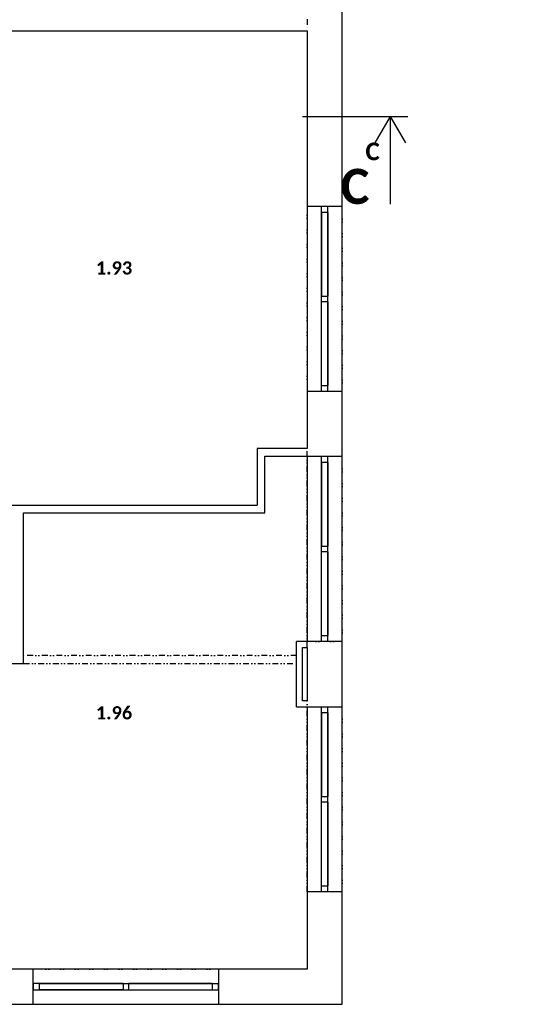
# Model space of a CAD drawing. Header units: millimetres. Extents: x -239306 to 235396, y -2942 to 28189.
# Tile 31 of 37: x 53285 to 59846, y 1535 to 14158. Entities that reach past the tile are written whole.
import ezdxf
from ezdxf import colors
from ezdxf.entities.mleader import LeaderData, LeaderLine
from ezdxf.enums import TextEntityAlignment as Align
from ezdxf.math import Vec2, Vec3

# ---------------------------------------------------------------- set-up
doc = ezdxf.new("R2010")
doc.units = ezdxf.units.MM
doc.header["$LTSCALE"] = 300
doc.linetypes.add('DASHDOTX2', pattern=[2, 1, -0.5, 0, -0.5])
doc.linetypes.add('DIVIDE2', pattern=[0.625, 0.25, -0.125, 0, -0.125, 0, -0.125])
for name, color, linetype in [('A-Dimline-D', 221, 'Continuous'), ('A-Room-T @ 50', 131, 'Continuous'), ('A-SectMark-T', 243, 'Continuous'), ('A-SectMark-T @ 100', 243, 'Continuous'), ('A-SectMark-T @ 50', 243, 'Continuous'), ('A-Wall-Abov', 32, 'DIVIDE2'), ('A-Wall-Blow', 30, 'Continuous'), ('A-Wall-G', 50, 'Continuous'), ('A-Window-G', 92, 'Continuous'), ('A-WindowAssy-G', 102, 'Continuous')]:
    doc.layers.add(name, color=color, linetype=linetype)
doc.styles.add('RoomTag', font='calibrib.ttf')
doc.styles.get("Standard").update_dxf_attribs({"font": 'simplex.shx', "width": 0.65})
doc.styles.add('TableHeader', font='calibrib.ttf')

# ---------------------------------------------------------------- blocks, each defined once
blk = doc.blocks.new('AreaLabel1')
at = {"color": 0, "style": 'RoomTag'}
blk.add_attdef('AreaOBJ:Label', text='', height=1.5, dxfattribs=at).set_placement((0, 0), align=Align.MIDDLE_CENTER)
blk = doc.blocks.new('_Open30')
at = {"color": 0, "lineweight": -2}
for p, q in [((-1, 0.27), (0, 0)), ((0, 0), (-1, -0.27)), ((0, 0), (-1, 0))]:
    blk.add_line(p, q, dxfattribs=at)
blk = doc.blocks.new('*U19')
at = {"linetype": 'Continuous'}
for points in [[(0, 0), (0, 2.5)], [(0, 0), (-0.438, 0.758)], [(0, 0), (0.438, 0.758)]]:
    blk.add_lwpolyline(points, dxfattribs=at)
at = {"linetype": 'DASHDOTX2'}
blk.add_lwpolyline([(2.5, 0), (-0.5, 0)], dxfattribs=at)
at = {"linetype": 'Continuous', "style": 'TableHeader'}
blk.add_attdef('OZNACENIREZU', text='', height=1, rotation=180, dxfattribs=at).set_placement((1, 1.995), align=Align.MIDDLE_CENTER)
blk = doc.blocks.new('*U90')
at = {"layer": 'A-SectMark-T @ 100', "xscale": 450, "yscale": 450, "zscale": 450, "rotation": 180}
blk.add_blockref('*U19', (58036, 12918), dxfattribs=at).add_auto_attribs({'OZNACENIREZU': 'C'})
at = {"layer": 'A-SectMark-T @ 50', "xscale": 225, "yscale": 225, "zscale": 225, "rotation": 180}
blk.add_blockref('*U19', (58036, 12918), dxfattribs=at).add_auto_attribs({'OZNACENIREZU': 'C'})
blk = doc.blocks.new('dvojsklo')
at = {"color": 0, "linetype": 'ByBlock'}
for p, q in [((500, 25), (-500, 25)), ((-500, -25), (500, -25))]:
    blk.add_line(p, q, dxfattribs=at)

msp = doc.modelspace()

# ---------------------------------------------------------------- linework, layer by layer
at = {"layer": 'A-Wall-Abov', "linetype": 'DIVIDE2', "lineweight": -3}
for p, q in [((56970, 14165), (56970, 14015)), ((56970, 11765), (56970, 9390)), ((57420, 9390), (57420, 11765)), ((56970, 6110), (56970, 8660)), ((57420, 6185), (57420, 8560)), ((57420, 6185), (56970, 6185)), ((56835, 6005), (53335, 6005)), ((53335, 5905), (56835, 5905)), ((56970, 2975), (56970, 5425)), ((57420, 2975), (57420, 5350)), ((55835, 1985), (53460, 1985)), ((53460, 1535), (55835, 1535))]:
    msp.add_line(p, q, dxfattribs=at)
at = {"layer": 'A-Wall-Blow', "linetype": 'Continuous', "lineweight": -3}
for p, q in [((56970, 11765), (56970, 9390)), ((57420, 9390), (57420, 11765)), ((56970, 8560), (56970, 6185)), ((57420, 6185), (57420, 8560)), ((56970, 5350), (56970, 2975)), ((57420, 2975), (57420, 5350)), ((55835, 1985), (53460, 1985)), ((53460, 1535), (55835, 1535))]:
    msp.add_line(p, q, dxfattribs=at)
at = {"layer": 'A-Wall-G', "linetype": 'Continuous', "lineweight": -3}
for p, q in [((57420, 11765), (57420, 15055)), ((52020, 14015), (56970, 14015)), ((56970, 14015), (56970, 11765)), ((56970, 11765), (57420, 11765)), ((57420, 9390), (56970, 9390)), ((56970, 9390), (56970, 8660)), ((57420, 8560), (57420, 9390)), ((56330, 8660), (56330, 7935)), ((56970, 8660), (56330, 8660)), ((56430, 7835), (56430, 8560)), ((56430, 8560), (57420, 8560)), ((52980, 7935), (56330, 7935)), ((53335, 5905), (53335, 7835)), ((53335, 7835), (56430, 7835)), ((56835, 5350), (56835, 6185)), ((57420, 6185), (56835, 6185)), ((56910, 5425), (56910, 6110)), ((56910, 6110), (56970, 6110)), ((56970, 6110), (56970, 5425)), ((57420, 5350), (57420, 6185)), ((52950, 5905), (53335, 5905)), ((56835, 5350), (57420, 5350)), ((56970, 5425), (56910, 5425)), ((57420, 2975), (56970, 2975)), ((56970, 2975), (56970, 1985)), ((57420, 1535), (57420, 2975)), ((53460, 1985), (52020, 1985)), ((53460, 1535), (53460, 1985)), ((56970, 1985), (55835, 1985)), ((55835, 1985), (55835, 1535)), ((50925, 1535), (53460, 1535)), ((55835, 1535), (57420, 1535))]:
    msp.add_line(p, q, dxfattribs=at)
at = {"layer": 'A-WindowAssy-G', "linetype": 'Continuous', "lineweight": -3}
for p, q in [((57155, 9390), (57155, 11765)), ((57155, 11765), (57235, 11765)), ((57235, 9390), (57235, 11765)), ((57235, 11685), (57155, 11685)), ((57155, 10612), (57235, 10612)), ((57235, 10542), (57155, 10542)), ((57155, 9470), (57235, 9470)), ((57235, 9390), (57155, 9390)), ((57155, 6185), (57155, 8560)), ((57155, 8560), (57235, 8560)), ((57235, 8480), (57155, 8480)), ((57235, 6185), (57235, 8560)), ((57155, 7407), (57235, 7407)), ((57235, 7337), (57155, 7337)), ((57155, 6265), (57235, 6265)), ((57235, 6185), (57155, 6185)), ((57155, 2975), (57155, 5350)), ((57155, 5350), (57235, 5350)), ((57235, 2975), (57235, 5350)), ((57235, 5270), (57155, 5270)), ((57155, 4197), (57235, 4197)), ((57235, 4127), (57155, 4127)), ((57155, 3055), (57235, 3055)), ((57235, 2975), (57155, 2975)), ((53540, 1800), (53460, 1800)), ((53460, 1800), (53460, 1720)), ((53540, 1720), (53540, 1800)), ((53540, 1800), (54613, 1800)), ((54613, 1800), (55835, 1800)), ((54613, 1800), (54613, 1720)), ((54683, 1720), (54683, 1800)), ((55755, 1800), (55755, 1720)), ((55835, 1720), (55835, 1800)), ((53460, 1720), (53540, 1720)), ((53540, 1720), (54613, 1720)), ((54613, 1720), (55835, 1720))]:
    msp.add_line(p, q, dxfattribs=at)

# ---------------------------------------------------------------- block references
at = {"layer": 'A-Room-T @ 50', "linetype": 'Continuous', "lineweight": -3, "xscale": 112.5, "yscale": 112.5, "zscale": 112.5}
for p, values in [((54495, 10975), {'AreaOBJ:Label': '1.93'}), ((54495, 5272), {'AreaOBJ:Label': '1.96'})]:
    msp.add_blockref('AreaLabel1', p, dxfattribs=at).add_auto_attribs(values)
at = {"layer": 'A-SectMark-T'}
msp.add_blockref('*U90', (0, 0), dxfattribs=at)
at = {"layer": 'A-Window-G', "linetype": 'Continuous', "lineweight": -3, "xscale": 1.0725, "yscale": 1.6, "rotation": 90}
for p in [(57195, 11149, 1000), (57195, 7944, 1000), (57195, 4734, 1000)]:
    msp.add_blockref('dvojsklo', p, dxfattribs=at)
at = {"layer": 'A-Window-G', "linetype": 'Continuous', "lineweight": -3, "extrusion": (0, 0, -1), "xscale": 1.0725, "yscale": 1.6, "zscale": -1, "rotation": 270}
for p in [(-57195, 11149, -1000), (-57195, 10006, -1000), (-57195, 10006, -1000), (-57195, 7944, -1000), (-57195, 6801, -1000), (-57195, 6801, -1000), (-57195, 4734, -1000), (-57195, 3591, -1000), (-57195, 3591, -1000)]:
    msp.add_blockref('dvojsklo', p, dxfattribs=at)
at = {"layer": 'A-Window-G', "linetype": 'Continuous', "lineweight": -3, "extrusion": (0, 0, -1), "xscale": 1.0725, "yscale": 1.6, "zscale": -1}
msp.add_blockref('dvojsklo', (-54076, 1760, -1000), dxfattribs=at)
at = {"layer": 'A-Window-G', "linetype": 'Continuous', "lineweight": -3, "xscale": 1.0725, "yscale": 1.6}
for p in [(54076, 1760, 1000), (55219, 1760, 1000), (55219, 1760, 1000)]:
    msp.add_blockref('dvojsklo', p, dxfattribs=at)

# ---------------------------------------------------------------- leaders
at = {"layer": 'A-Dimline-D'}
ml = msp.add_multileader_mtext('Standard', dxfattribs=at)
ml.set_content('stoupací vedení ÚT 100x350\\Ppoloha otvoru se může lišit v závislosti na poloze dutin ve stávajících panelech', color=256)
ml.set_leader_properties()
ml.set_arrow_properties(name='OPEN30')
ml.build(insert=Vec2(0, 0))
ml.multileader.update_dxf_attribs({"dogleg_length": 0.36, "arrow_head_size": 56.2, "scale": 50})
ctx = ml.context
ctx.base_point, ctx.scale, ctx.char_height, ctx.arrow_head_size, ctx.landing_gap_size, ctx.plane_origin = Vec3(17688, 13874), 50, 112.5, 56.2, 75, Vec3(17650, 14150)
notes = []
notes.append((ctx, [(0, (1, 1, 0), (17670, 13874), (1, 0), 18, [(0, [(17650, 14150)], 0, [])])]))
ctx.mtext.insert, ctx.mtext.width, ctx.mtext.flow_direction = Vec3(17763, 13949), 2319.56, 5
ml = msp.add_multileader_mtext('Standard', dxfattribs=at)
ml.set_content('stoupací vedení ÚT 100x350\\Ppoloha otvoru se může lišit v závislosti na poloze dutin ve stávajících panelech', color=256)
ml.set_leader_properties()
ml.set_arrow_properties(name='OPEN30')
ml.build(insert=Vec2(0, 0))
ml.multileader.update_dxf_attribs({"dogleg_length": 0.36, "arrow_head_size": 56.2, "scale": 50})
ctx = ml.context
ctx.base_point, ctx.scale, ctx.char_height, ctx.arrow_head_size, ctx.landing_gap_size, ctx.plane_origin = Vec3(36417, 13885), 50, 112.5, 56.2, 75, Vec3(35679, 14226)
notes.append((ctx, [(0, (1, 1, 0), (36399, 13885), (1, 0), 18, [(0, [(35679, 14226)], 0, [])])]))
ctx.mtext.insert, ctx.mtext.width, ctx.mtext.flow_direction = Vec3(36492, 13960), 2319.56, 5
ml = msp.add_multileader_mtext('Standard', dxfattribs=at)
ml.set_content('ocelové sloupy a průvlaky obalit rabicovým pletivem a omítnout\\Ptl. stěny sloupu cca 10 mm', color=(178, 88, 156))
ml.set_leader_properties()
ml.set_arrow_properties(name='OPEN30')
ml.build(insert=Vec2(0, 0))
ml.multileader.update_dxf_attribs({"dogleg_length": 0.36, "arrow_head_size": 112, "scale": 100})
ctx = ml.context
ctx.base_point, ctx.scale, ctx.char_height, ctx.arrow_head_size, ctx.landing_gap_size, ctx.plane_origin = Vec3(16448, 13274), 100, 225, 112, 150, Vec3(15005, 11890)
notes.append((ctx, [(0, (1, 1, 0), (16412, 13274), (1, 0), 36, [(2, [(19525, 11830), (24014, 11756)], 0, []), (0, [(14952, 11734)], 0, [])])]))
ctx.mtext.insert, ctx.mtext.width, ctx.mtext.flow_direction = Vec3(16598, 13386), 2187.98, 5
ml = msp.add_multileader_mtext('Standard', dxfattribs=at)
ml.set_content('kopoflex %%C 50 mm od FVE na střeše pravého křídla', color=256)
ml.set_leader_properties()
ml.set_arrow_properties(name='OPEN30')
ml.build(insert=Vec2(0, 0))
ml.multileader.update_dxf_attribs({"dogleg_length": 0.36, "arrow_head_size": 56.2, "scale": 50})
ctx = ml.context
ctx.base_point, ctx.scale, ctx.char_height, ctx.arrow_head_size, ctx.landing_gap_size, ctx.plane_origin = Vec3(42870, 10862), 50, 112.5, 56.2, 75, Vec3(46479, 10604)
notes.append((ctx, [(1, (1, 1, 0), (42852, 10862), (1, 0), 18, [(0, [(42145, 10425)], 0, [])])]))
ctx.mtext.insert, ctx.mtext.width, ctx.mtext.flow_direction = Vec3(42945, 10937), 1543.21, 5
ml = msp.add_multileader_mtext('Standard', dxfattribs=at)
ml.set_content('v místě uložení nové zdi na stávající panel bude u panelu proražena horní skořepina nad dutinou a celá dutina bude zabetonována', color=256)
ml.set_leader_properties()
ml.set_arrow_properties(name='OPEN30')
ml.build(insert=Vec2(0, 0))
ml.multileader.update_dxf_attribs({"dogleg_length": 0.36, "arrow_head_size": 56.2, "scale": 50})
ctx = ml.context
ctx.base_point, ctx.scale, ctx.char_height, ctx.arrow_head_size, ctx.landing_gap_size, ctx.plane_origin = Vec3(14520, 3837), 50, 112.5, 56.2, 75, Vec3(21694, 7887)
notes.append((ctx, [(1, (1, 1, 0), (17728, 3837), (-1, 0), 70.2, [(2, [(12044, 6978)], 0, []), (3, [(18084, 6042)], 0, [])])]))
ctx.mtext.insert, ctx.mtext.width, ctx.mtext.flow_direction = Vec3(14595, 3893), 3066.09, 5
ml = msp.add_multileader_mtext('Standard', dxfattribs=at)
ml.set_content('v místě uložení nové zdi na stávající panel bude u panelu proražena horní skořepina nad dutinou a celá dutina bude zabetonována', color=256)
ml.set_leader_properties()
ml.set_arrow_properties(name='OPEN30')
ml.build(insert=Vec2(0, 0))
ml.multileader.update_dxf_attribs({"dogleg_length": 0.36, "arrow_head_size": 56.2, "scale": 50})
ctx = ml.context
ctx.base_point, ctx.scale, ctx.char_height, ctx.arrow_head_size, ctx.landing_gap_size, ctx.plane_origin = Vec3(23582, 3630), 50, 112.5, 56.2, 75, Vec3(33737, 7887)
notes.append((ctx, [(1, (1, 1, 0), (26790, 3630), (-1, 0), 70.2, [(2, [(24087, 6978)], 0, []), (3, [(30127, 6042)], 0, [])])]))
ctx.mtext.insert, ctx.mtext.width, ctx.mtext.flow_direction = Vec3(23657, 3687), 3066.09, 5
for ctx, leaders in notes:
    for number, flags, end, landing, length, lines in leaders:
        leader = LeaderData()
        leader.index, (leader.has_last_leader_line, leader.has_dogleg_vector, leader.attachment_direction) = number, flags
        leader.last_leader_point, leader.dogleg_vector, leader.dogleg_length = Vec3(end), Vec3(landing), length
        for number, points, colour, breaks in lines:
            line = LeaderLine()
            line.index, line.vertices, line.color, line.breaks = number, Vec3.list(points), colors.encode_raw_color(colour), breaks
            leader.lines.append(line)
        ctx.leaders.append(leader)

doc.saveas('drawing.dxf')
